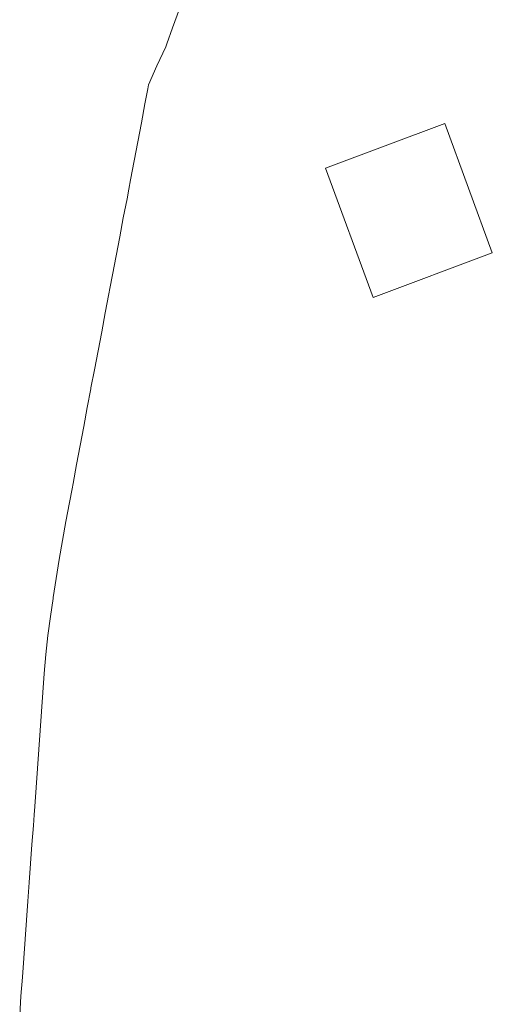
# Model space of a CAD drawing. Header units: metres. Extents: x -6552 to -6384, y 5654608 to 5654799.
# Tile 53 of 68: x -6480.82 to -6474.58, y 5654728.02 to 5654740.98. Entities that reach past the tile are written whole.
import ezdxf

# ---------------------------------------------------------------- set-up
doc = ezdxf.new("R2010")
doc.units = ezdxf.units.M
doc.header["$LTSCALE"] = 0.5
doc.layers.add('V-SITE-HARD', color=8, linetype='Continuous', lineweight=18)
doc.layers.add('V-TOPO-MINR', color=32, linetype='Continuous', lineweight=13)

msp = doc.modelspace()

# ---------------------------------------------------------------- linework, layer by layer
at = {"layer": 'V-SITE-HARD'}
msp.add_lwpolyline([(-6475.209, 5654739.616), (-6474.584, 5654737.915), (-6476.156, 5654737.325), (-6476.783, 5654739.029), (-6475.209, 5654739.616)], close=True, dxfattribs=at)
at = {"layer": 'V-TOPO-MINR'}
msp.add_lwpolyline([(-6478.71, 5654741.125), (-6478.8, 5654740.875), (-6478.875, 5654740.666), (-6478.89, 5654740.625), (-6479.007, 5654740.375), (-6479.115, 5654740.125), (-6479.125, 5654740.073), (-6479.163, 5654739.875), (-6479.21, 5654739.625), (-6479.257, 5654739.375), (-6479.305, 5654739.125), (-6479.352, 5654738.875), (-6479.375, 5654738.754), (-6479.4, 5654738.625), (-6479.449, 5654738.375), (-6479.496, 5654738.125), (-6479.543, 5654737.875), (-6479.591, 5654737.625), (-6479.625, 5654737.444), (-6479.638, 5654737.375), (-6479.686, 5654737.125), (-6479.734, 5654736.875), (-6479.782, 5654736.625), (-6479.829, 5654736.375), (-6479.875, 5654736.134), (-6479.877, 5654736.125), (-6479.924, 5654735.875), (-6479.971, 5654735.625), (-6480.019, 5654735.375), (-6480.067, 5654735.125), (-6480.112, 5654734.875), (-6480.125, 5654734.806), (-6480.159, 5654734.625), (-6480.206, 5654734.375), (-6480.251, 5654734.125), (-6480.295, 5654733.875), (-6480.336, 5654733.625), (-6480.373, 5654733.375), (-6480.375, 5654733.364), (-6480.41, 5654733.125), (-6480.445, 5654732.875), (-6480.469, 5654732.625), (-6480.492, 5654732.375), (-6480.509, 5654732.125), (-6480.527, 5654731.875), (-6480.545, 5654731.625), (-6480.563, 5654731.375), (-6480.582, 5654731.125), (-6480.599, 5654730.875), (-6480.617, 5654730.625), (-6480.625, 5654730.514), (-6480.634, 5654730.375), (-6480.653, 5654730.125), (-6480.672, 5654729.875), (-6480.689, 5654729.625), (-6480.707, 5654729.375), (-6480.726, 5654729.125), (-6480.743, 5654728.875), (-6480.761, 5654728.625), (-6480.779, 5654728.375), (-6480.798, 5654728.125), (-6480.815, 5654727.875)], dxfattribs=at)

doc.saveas('drawing.dxf')
